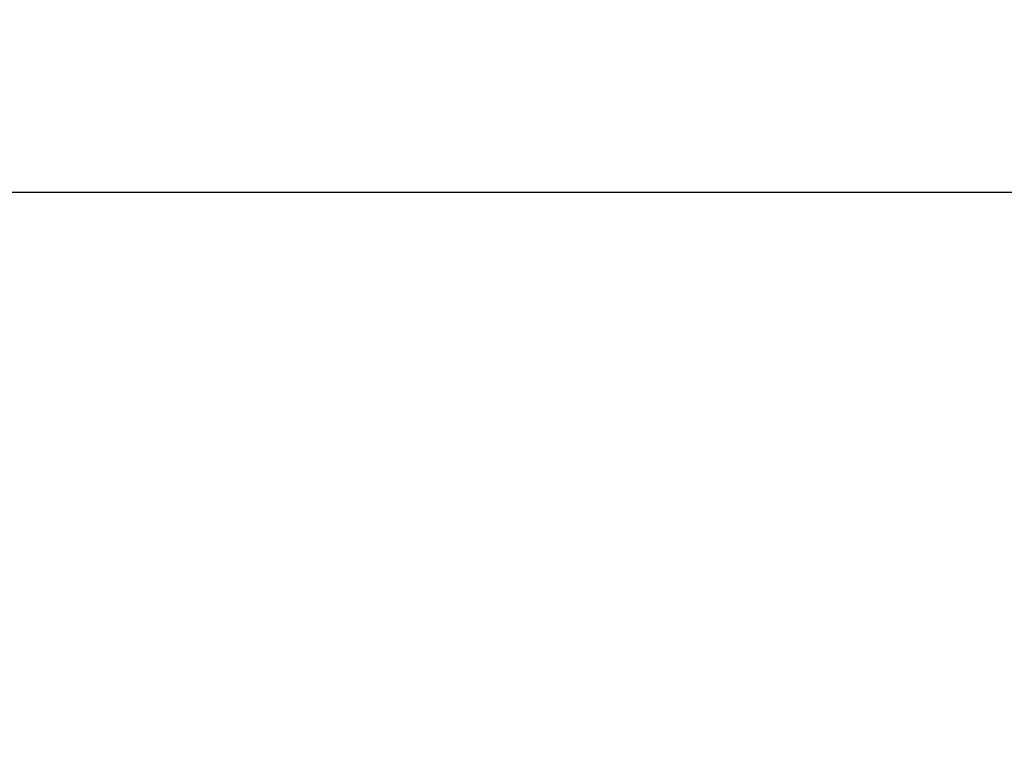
# Model space of a CAD drawing. Header units: millimetres. Extents: x 0 to 594, y 0 to 420.
# Tile 201 of 236: x 435 to 460, y 242 to 260. Entities that reach past the tile are written whole.
import ezdxf

# ---------------------------------------------------------------- set-up
doc = ezdxf.new("R2010")
doc.units = ezdxf.units.MM
doc.header["$LTSCALE"] = 32.67
doc.layers.get('0').update_dxf_attribs({"linetype": 'CONTINUOUS'})
doc.styles.get("Standard").update_dxf_attribs({"font": 'txt', "width": 0.85})
doc.dimstyles.new('DIMSTYLE_1', dxfattribs={"dimtxt": 3.5, "dimasz": 3.5, "dimexe": 1, "dimexo": 0.5, "dimgap": 0.875, "dimtad": 1, "dimdec": 1, "dimdsep": 46, "dimtxsty": 'STANDARD', "dimblk": '_FILLED', "dimblk1": '_FILLED', "dimblk2": '_FILLED', "dimcen": 0.09, "dimadec": 4, "dimazin": 2, "dimtp": 0.2, "dimtm": 0.2, "dimtfac": 1, "dimtdec": 1, "dimtofl": 0, "dimtmove": 0, "dimatfit": 3, "dimldrblk": '_FILLED', "dimfxl": 1, "dimtolj": 1, "dimarcsym": 0})

# ---------------------------------------------------------------- blocks, each defined once
blk = doc.blocks.new('_FILLED')
at = {"color": 0, "linetype": 'BYBLOCK'}
blk.add_solid([(0, 0), (-1, 0.1429), (-1, -0.1429)], dxfattribs=at)
blk = doc.blocks.new('*D3')
at = {"color": 2, "linetype": 'CONTINUOUS'}
for p, q in [((205.713, 226.995), (205.713, 256.966)), ((511.018, 236.897), (511.018, 256.966)), ((205.713, 255.966), (358.366, 255.966)), ((511.018, 255.966), (358.366, 255.966))]:
    blk.add_line(p, q, dxfattribs=at)
at = {"color": 2, "linetype": 'CONTINUOUS', "xscale": 3.5, "yscale": 3.5, "zscale": 3.5}
for p, rotation in [((205.713, 255.966), 180), ((511.018, 255.966), 360)]:
    blk.add_blockref('_FILLED', p, dxfattribs=dict(at, rotation=rotation))
at = {"color": 2, "linetype": 'CONTINUOUS', "insert": (358.366, 260.341), "char_height": 3.5, "width": 18.375, "attachment_point": 2, "line_spacing_factor": 0.9}
blk.add_mtext('305.3', dxfattribs=at)

msp = doc.modelspace()

# ---------------------------------------------------------------- dimensions: what is measured, and where the dimension line sits
at = {"color": 2, "linetype": 'CONTINUOUS'}
dim = msp.add_linear_dim(base=(205.71299, 255.96565), p1=(511.01826, 236.39676), p2=(205.71299, 226.49507), angle=180, dimstyle='DIMSTYLE_1', dxfattribs=at)
dim.commit()
dim.dimension.update_dxf_attribs({"geometry": '*D3', "text_midpoint": (357.86562, 255.96565), "dimtype": 160})

doc.saveas('drawing.dxf')
